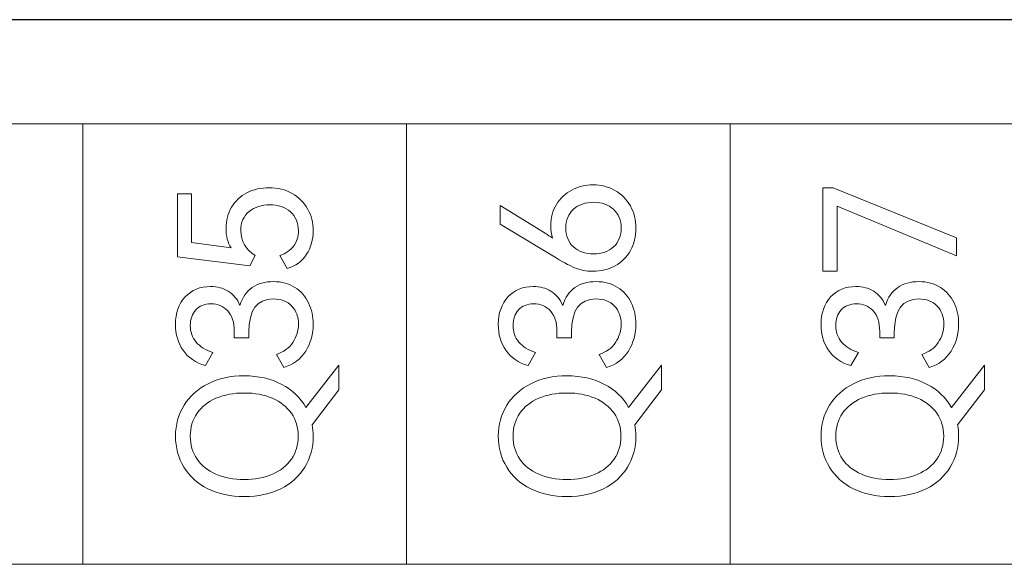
# Model space of a CAD drawing. Header units: millimetres. Extents: x 0 to 427, y 0 to 299.
# Tile 30 of 39: x 145 to 157, y 158 to 165. Entities that reach past the tile are written whole.
import ezdxf

# ---------------------------------------------------------------- set-up
doc = ezdxf.new("R2010")
doc.units = ezdxf.units.MM
doc.header["$LTSCALE"] = 23.1
doc.header["$MEASUREMENT"] = 0
doc.header["$PDSIZE"] = -5
doc.layers.add('IQC尺寸', color=3, linetype='Continuous', lineweight=18)
doc.layers.add('Layer0000', color=7, linetype='Continuous', lineweight=25)
doc.layers.add('layer 1', color=7, linetype='Continuous')
doc.dimstyles.new('+-0.05', dxfattribs={"dimtxt": 2, "dimasz": 2, "dimexe": 1.25, "dimexo": 0.625, "dimtad": 1, "dimdsep": 46, "dimtxsty": 'Standard', "dimcen": 1.5, "dimdle": 4, "dimadec": 0, "dimazin": 0, "dimtol": 1, "dimtp": 0.05, "dimtm": 0.05, "dimtfac": 1, "dimtmove": 0, "dimatfit": 3, "dimfxl": 1, "dimtolj": 1, "dimarcsym": 0})

# ---------------------------------------------------------------- blocks, each defined once
blk = doc.blocks.new('*D34')
at = {"layer": 'Defpoints', "color": 0}
for p in [(195.984, 164.078), (89.983, 110.187), (195.984, 90.968)]:
    blk.add_point(p, dxfattribs=at)
at = {"layer": 'IQC尺寸', "color": 0, "lineweight": -2}
for p, q in [((195.984, 163.453), (195.984, 89.718)), ((89.983, 109.562), (89.983, 89.718)), ((91.983, 90.968), (193.984, 90.968))]:
    blk.add_line(p, q, dxfattribs=at)
at = {"layer": 'IQC尺寸', "color": 0}
for points in [[(91.983, 91.301), (91.983, 90.635), (89.983, 90.968)], [(193.984, 90.635), (193.984, 91.301), (195.984, 90.968)]]:
    blk.add_solid(points, dxfattribs=at)
at = {"layer": 'IQC尺寸', "color": 0, "insert": (142.984, 92.623), "char_height": 2, "attachment_point": 5}
blk.add_mtext('\\A1;106%%p0.2', dxfattribs=at)

msp = doc.modelspace()

# ---------------------------------------------------------------- linework, layer by layer
at = {"layer": 'layer 1', "lineweight": 9}
for points, knots in [([(162.058, 163.87), (162.058, 163.87), (157.987, 163.87), (157.987, 163.87), (157.987, 163.87), (157.987, 163.87), (153.917, 163.87), (153.917, 163.87), (153.917, 163.87), (153.917, 163.87), (149.847, 163.87), (149.847, 163.87), (149.847, 163.87), (149.847, 163.87), (145.776, 163.87), (145.776, 163.87), (145.776, 163.87), (145.776, 163.87), (141.706, 163.87), (141.706, 163.87), (141.706, 163.87), (141.706, 163.87), (137.636, 163.87), (137.636, 163.87), (137.636, 163.87), (137.636, 163.87), (133.565, 163.87), (133.565, 163.87), (133.565, 163.87), (133.565, 163.87), (129.495, 163.87), (129.495, 163.87), (129.495, 163.87), (129.495, 163.87), (125.425, 163.87), (125.425, 163.87)], [0, 0, 0, 0, 0.111111, 0.111111, 0.111111, 0.111111, 0.222222, 0.222222, 0.222222, 0.222222, 0.333333, 0.333333, 0.333333, 0.333333, 0.444444, 0.444444, 0.444444, 0.444444, 0.555556, 0.555556, 0.555556, 0.555556, 0.666667, 0.666667, 0.666667, 0.666667, 0.777778, 0.777778, 0.777778, 0.777778, 0.888889, 0.888889, 0.888889, 0.888889, 1, 1, 1, 1]), ([(151.66, 162.588), (151.66, 162.687), (151.684, 162.776), (151.732, 162.854), (151.732, 162.854), (151.779, 162.932), (151.843, 162.992), (151.924, 163.036), (151.924, 163.036), (152.005, 163.08), (152.095, 163.101), (152.192, 163.101), (152.192, 163.101), (152.293, 163.101), (152.385, 163.078), (152.468, 163.031), (152.468, 163.031), (152.55, 162.985), (152.615, 162.92), (152.661, 162.837), (152.661, 162.837), (152.708, 162.753), (152.731, 162.66), (152.731, 162.558), (152.731, 162.558), (152.731, 162.452), (152.708, 162.358), (152.663, 162.276), (152.663, 162.276), (152.617, 162.193), (152.553, 162.129), (152.47, 162.083), (152.47, 162.083), (152.387, 162.037), (152.293, 162.014), (152.188, 162.014), (152.188, 162.014), (152.105, 162.014), (152.029, 162.029), (151.96, 162.059), (151.96, 162.059), (151.89, 162.089), (151.799, 162.138), (151.686, 162.207), (151.686, 162.207), (151.686, 162.207), (151.025, 162.608), (151.025, 162.608), (151.025, 162.608), (151.025, 162.608), (151.025, 162.84), (151.025, 162.84), (151.025, 162.84), (151.025, 162.84), (151.589, 162.494), (151.589, 162.494), (151.589, 162.494), (151.623, 162.472), (151.654, 162.451), (151.683, 162.43), (151.683, 162.43), (151.668, 162.477), (151.66, 162.53), (151.66, 162.588)], [0, 0, 0, 0, 0.0625, 0.0625, 0.0625, 0.0625, 0.125, 0.125, 0.125, 0.125, 0.1875, 0.1875, 0.1875, 0.1875, 0.25, 0.25, 0.25, 0.25, 0.3125, 0.3125, 0.3125, 0.3125, 0.375, 0.375, 0.375, 0.375, 0.4375, 0.4375, 0.4375, 0.4375, 0.5, 0.5, 0.5, 0.5, 0.5625, 0.5625, 0.5625, 0.5625, 0.625, 0.625, 0.625, 0.625, 0.6875, 0.6875, 0.6875, 0.6875, 0.75, 0.75, 0.75, 0.75, 0.8125, 0.8125, 0.8125, 0.8125, 0.875, 0.875, 0.875, 0.875, 0.9375, 0.9375, 0.9375, 0.9375, 1, 1, 1, 1]), ([(147.576, 162.553), (147.576, 162.653), (147.6, 162.741), (147.646, 162.819), (147.646, 162.819), (147.693, 162.897), (147.757, 162.958), (147.839, 163.001), (147.839, 163.001), (147.921, 163.043), (148.014, 163.065), (148.118, 163.065), (148.118, 163.065), (148.226, 163.065), (148.322, 163.041), (148.407, 162.994), (148.407, 162.994), (148.491, 162.946), (148.556, 162.881), (148.603, 162.799), (148.603, 162.799), (148.649, 162.716), (148.673, 162.624), (148.673, 162.524), (148.673, 162.524), (148.673, 162.412), (148.645, 162.313), (148.589, 162.227), (148.589, 162.227), (148.533, 162.14), (148.452, 162.08), (148.345, 162.047), (148.345, 162.047), (148.345, 162.047), (148.251, 162.212), (148.251, 162.212), (148.251, 162.212), (148.329, 162.239), (148.387, 162.279), (148.427, 162.332), (148.427, 162.332), (148.467, 162.385), (148.487, 162.449), (148.487, 162.524), (148.487, 162.524), (148.487, 162.624), (148.453, 162.704), (148.386, 162.762), (148.386, 162.762), (148.319, 162.82), (148.232, 162.849), (148.127, 162.849), (148.127, 162.849), (148.024, 162.849), (147.938, 162.821), (147.868, 162.765), (147.868, 162.765), (147.797, 162.71), (147.762, 162.629), (147.762, 162.524), (147.762, 162.524), (147.762, 162.391), (147.823, 162.287), (147.943, 162.212), (147.943, 162.212), (147.943, 162.212), (147.877, 162.081), (147.877, 162.081), (147.877, 162.081), (147.877, 162.081), (146.964, 162.196), (146.964, 162.196), (146.964, 162.196), (146.964, 162.196), (146.964, 162.989), (146.964, 162.989), (146.964, 162.989), (146.964, 162.989), (147.143, 162.989), (147.143, 162.989), (147.143, 162.989), (147.143, 162.989), (147.143, 162.374), (147.143, 162.374), (147.143, 162.374), (147.143, 162.374), (147.641, 162.308), (147.641, 162.308), (147.641, 162.308), (147.598, 162.375), (147.576, 162.457), (147.576, 162.553)], [0, 0, 0, 0, 0.043478, 0.043478, 0.043478, 0.043478, 0.086957, 0.086957, 0.086957, 0.086957, 0.130435, 0.130435, 0.130435, 0.130435, 0.173913, 0.173913, 0.173913, 0.173913, 0.217391, 0.217391, 0.217391, 0.217391, 0.26087, 0.26087, 0.26087, 0.26087, 0.304348, 0.304348, 0.304348, 0.304348, 0.347826, 0.347826, 0.347826, 0.347826, 0.391304, 0.391304, 0.391304, 0.391304, 0.434783, 0.434783, 0.434783, 0.434783, 0.478261, 0.478261, 0.478261, 0.478261, 0.521739, 0.521739, 0.521739, 0.521739, 0.565217, 0.565217, 0.565217, 0.565217, 0.608696, 0.608696, 0.608696, 0.608696, 0.652174, 0.652174, 0.652174, 0.652174, 0.695652, 0.695652, 0.695652, 0.695652, 0.73913, 0.73913, 0.73913, 0.73913, 0.782609, 0.782609, 0.782609, 0.782609, 0.826087, 0.826087, 0.826087, 0.826087, 0.869565, 0.869565, 0.869565, 0.869565, 0.913043, 0.913043, 0.913043, 0.913043, 0.956522, 0.956522, 0.956522, 0.956522, 1, 1, 1, 1]), ([(155.261, 162.831), (155.261, 162.831), (155.261, 162.017), (155.261, 162.017), (155.261, 162.017), (155.261, 162.017), (155.084, 162.017), (155.084, 162.017), (155.084, 162.017), (155.084, 162.017), (155.084, 163.062), (155.084, 163.062), (155.084, 163.062), (155.084, 163.062), (155.21, 163.062), (155.21, 163.062), (155.21, 163.062), (155.21, 163.062), (156.765, 162.434), (156.765, 162.434), (156.765, 162.434), (156.765, 162.434), (156.765, 162.209), (156.765, 162.209), (156.765, 162.209), (156.765, 162.209), (155.261, 162.831), (155.261, 162.831)], [0, 0, 0, 0, 0.142857, 0.142857, 0.142857, 0.142857, 0.285714, 0.285714, 0.285714, 0.285714, 0.428571, 0.428571, 0.428571, 0.428571, 0.571429, 0.571429, 0.571429, 0.571429, 0.714286, 0.714286, 0.714286, 0.714286, 0.857143, 0.857143, 0.857143, 0.857143, 1, 1, 1, 1]), ([(152.546, 162.558), (152.546, 162.656), (152.514, 162.734), (152.449, 162.793), (152.449, 162.793), (152.385, 162.852), (152.302, 162.881), (152.199, 162.881), (152.199, 162.881), (152.095, 162.881), (152.011, 162.852), (151.946, 162.794), (151.946, 162.794), (151.881, 162.736), (151.849, 162.657), (151.849, 162.558), (151.849, 162.558), (151.849, 162.459), (151.881, 162.379), (151.946, 162.321), (151.946, 162.321), (152.011, 162.262), (152.095, 162.232), (152.199, 162.232), (152.199, 162.232), (152.303, 162.232), (152.387, 162.262), (152.45, 162.321), (152.45, 162.321), (152.514, 162.379), (152.546, 162.459), (152.546, 162.558)], [0, 0, 0, 0, 0.125, 0.125, 0.125, 0.125, 0.25, 0.25, 0.25, 0.25, 0.375, 0.375, 0.375, 0.375, 0.5, 0.5, 0.5, 0.5, 0.625, 0.625, 0.625, 0.625, 0.75, 0.75, 0.75, 0.75, 0.875, 0.875, 0.875, 0.875, 1, 1, 1, 1]), ([(147.751, 161.584), (147.783, 161.684), (147.835, 161.76), (147.907, 161.809), (147.907, 161.809), (147.979, 161.859), (148.067, 161.884), (148.173, 161.884), (148.173, 161.884), (148.277, 161.884), (148.366, 161.86), (148.442, 161.811), (148.442, 161.811), (148.518, 161.762), (148.575, 161.697), (148.614, 161.616), (148.614, 161.616), (148.653, 161.535), (148.673, 161.446), (148.673, 161.35), (148.673, 161.35), (148.673, 161.227), (148.641, 161.115), (148.579, 161.011), (148.579, 161.011), (148.516, 160.908), (148.424, 160.839), (148.303, 160.804), (148.303, 160.804), (148.303, 160.804), (148.209, 160.969), (148.209, 160.969), (148.209, 160.969), (148.301, 160.998), (148.37, 161.048), (148.417, 161.119), (148.417, 161.119), (148.464, 161.19), (148.487, 161.267), (148.487, 161.35), (148.487, 161.35), (148.487, 161.44), (148.459, 161.515), (148.403, 161.576), (148.403, 161.576), (148.347, 161.636), (148.27, 161.666), (148.17, 161.666), (148.17, 161.666), (147.966, 161.666), (147.863, 161.526), (147.863, 161.247), (147.863, 161.247), (147.863, 161.247), (147.863, 161.175), (147.863, 161.175), (147.863, 161.175), (147.863, 161.175), (147.68, 161.178), (147.68, 161.178), (147.68, 161.178), (147.68, 161.178), (147.68, 161.258), (147.68, 161.258), (147.68, 161.258), (147.68, 161.371), (147.652, 161.457), (147.597, 161.516), (147.597, 161.516), (147.542, 161.575), (147.472, 161.604), (147.386, 161.604), (147.386, 161.604), (147.305, 161.604), (147.242, 161.579), (147.196, 161.529), (147.196, 161.529), (147.15, 161.478), (147.127, 161.413), (147.127, 161.334), (147.127, 161.334), (147.127, 161.251), (147.151, 161.181), (147.2, 161.124), (147.2, 161.124), (147.249, 161.066), (147.32, 161.023), (147.411, 160.992), (147.411, 160.992), (147.411, 160.992), (147.317, 160.827), (147.317, 160.827), (147.317, 160.827), (147.194, 160.864), (147.1, 160.928), (147.036, 161.021), (147.036, 161.021), (146.973, 161.113), (146.941, 161.221), (146.941, 161.345), (146.941, 161.345), (146.941, 161.489), (146.982, 161.604), (147.063, 161.691), (147.063, 161.691), (147.144, 161.779), (147.25, 161.822), (147.382, 161.822), (147.382, 161.822), (147.466, 161.822), (147.54, 161.803), (147.604, 161.764), (147.604, 161.764), (147.668, 161.725), (147.717, 161.665), (147.751, 161.584)], [0, 0, 0, 0, 0.034483, 0.034483, 0.034483, 0.034483, 0.068966, 0.068966, 0.068966, 0.068966, 0.103448, 0.103448, 0.103448, 0.103448, 0.137931, 0.137931, 0.137931, 0.137931, 0.172414, 0.172414, 0.172414, 0.172414, 0.206897, 0.206897, 0.206897, 0.206897, 0.241379, 0.241379, 0.241379, 0.241379, 0.275862, 0.275862, 0.275862, 0.275862, 0.310345, 0.310345, 0.310345, 0.310345, 0.344828, 0.344828, 0.344828, 0.344828, 0.37931, 0.37931, 0.37931, 0.37931, 0.413793, 0.413793, 0.413793, 0.413793, 0.448276, 0.448276, 0.448276, 0.448276, 0.482759, 0.482759, 0.482759, 0.482759, 0.517241, 0.517241, 0.517241, 0.517241, 0.551724, 0.551724, 0.551724, 0.551724, 0.586207, 0.586207, 0.586207, 0.586207, 0.62069, 0.62069, 0.62069, 0.62069, 0.655172, 0.655172, 0.655172, 0.655172, 0.689655, 0.689655, 0.689655, 0.689655, 0.724138, 0.724138, 0.724138, 0.724138, 0.758621, 0.758621, 0.758621, 0.758621, 0.793103, 0.793103, 0.793103, 0.793103, 0.827586, 0.827586, 0.827586, 0.827586, 0.862069, 0.862069, 0.862069, 0.862069, 0.896552, 0.896552, 0.896552, 0.896552, 0.931034, 0.931034, 0.931034, 0.931034, 0.965517, 0.965517, 0.965517, 0.965517, 1, 1, 1, 1]), ([(151.81, 161.584), (151.842, 161.684), (151.894, 161.76), (151.965, 161.809), (151.965, 161.809), (152.037, 161.859), (152.126, 161.884), (152.231, 161.884), (152.231, 161.884), (152.335, 161.884), (152.425, 161.86), (152.501, 161.811), (152.501, 161.811), (152.577, 161.762), (152.634, 161.697), (152.673, 161.616), (152.673, 161.616), (152.712, 161.535), (152.731, 161.446), (152.731, 161.35), (152.731, 161.35), (152.731, 161.227), (152.7, 161.115), (152.637, 161.011), (152.637, 161.011), (152.575, 160.908), (152.483, 160.839), (152.362, 160.804), (152.362, 160.804), (152.362, 160.804), (152.268, 160.969), (152.268, 160.969), (152.268, 160.969), (152.36, 160.998), (152.429, 161.048), (152.476, 161.119), (152.476, 161.119), (152.522, 161.19), (152.546, 161.267), (152.546, 161.35), (152.546, 161.35), (152.546, 161.44), (152.518, 161.515), (152.462, 161.576), (152.462, 161.576), (152.406, 161.636), (152.329, 161.666), (152.229, 161.666), (152.229, 161.666), (152.024, 161.666), (151.922, 161.526), (151.922, 161.247), (151.922, 161.247), (151.922, 161.247), (151.922, 161.175), (151.922, 161.175), (151.922, 161.175), (151.922, 161.175), (151.738, 161.178), (151.738, 161.178), (151.738, 161.178), (151.738, 161.178), (151.738, 161.258), (151.738, 161.258), (151.738, 161.258), (151.738, 161.371), (151.711, 161.457), (151.656, 161.516), (151.656, 161.516), (151.601, 161.575), (151.531, 161.604), (151.445, 161.604), (151.445, 161.604), (151.364, 161.604), (151.3, 161.579), (151.255, 161.529), (151.255, 161.529), (151.209, 161.478), (151.186, 161.413), (151.186, 161.334), (151.186, 161.334), (151.186, 161.251), (151.21, 161.181), (151.259, 161.124), (151.259, 161.124), (151.308, 161.066), (151.378, 161.023), (151.47, 160.992), (151.47, 160.992), (151.47, 160.992), (151.376, 160.827), (151.376, 160.827), (151.376, 160.827), (151.252, 160.864), (151.159, 160.928), (151.095, 161.021), (151.095, 161.021), (151.032, 161.113), (151, 161.221), (151, 161.345), (151, 161.345), (151, 161.489), (151.041, 161.604), (151.122, 161.691), (151.122, 161.691), (151.203, 161.779), (151.309, 161.822), (151.44, 161.822), (151.44, 161.822), (151.524, 161.822), (151.599, 161.803), (151.663, 161.764), (151.663, 161.764), (151.727, 161.725), (151.776, 161.665), (151.81, 161.584)], [0, 0, 0, 0, 0.034483, 0.034483, 0.034483, 0.034483, 0.068966, 0.068966, 0.068966, 0.068966, 0.103448, 0.103448, 0.103448, 0.103448, 0.137931, 0.137931, 0.137931, 0.137931, 0.172414, 0.172414, 0.172414, 0.172414, 0.206897, 0.206897, 0.206897, 0.206897, 0.241379, 0.241379, 0.241379, 0.241379, 0.275862, 0.275862, 0.275862, 0.275862, 0.310345, 0.310345, 0.310345, 0.310345, 0.344828, 0.344828, 0.344828, 0.344828, 0.37931, 0.37931, 0.37931, 0.37931, 0.413793, 0.413793, 0.413793, 0.413793, 0.448276, 0.448276, 0.448276, 0.448276, 0.482759, 0.482759, 0.482759, 0.482759, 0.517241, 0.517241, 0.517241, 0.517241, 0.551724, 0.551724, 0.551724, 0.551724, 0.586207, 0.586207, 0.586207, 0.586207, 0.62069, 0.62069, 0.62069, 0.62069, 0.655172, 0.655172, 0.655172, 0.655172, 0.689655, 0.689655, 0.689655, 0.689655, 0.724138, 0.724138, 0.724138, 0.724138, 0.758621, 0.758621, 0.758621, 0.758621, 0.793103, 0.793103, 0.793103, 0.793103, 0.827586, 0.827586, 0.827586, 0.827586, 0.862069, 0.862069, 0.862069, 0.862069, 0.896552, 0.896552, 0.896552, 0.896552, 0.931034, 0.931034, 0.931034, 0.931034, 0.965517, 0.965517, 0.965517, 0.965517, 1, 1, 1, 1]), ([(155.868, 161.584), (155.9, 161.684), (155.952, 161.76), (156.024, 161.809), (156.024, 161.809), (156.096, 161.859), (156.185, 161.884), (156.29, 161.884), (156.29, 161.884), (156.394, 161.884), (156.484, 161.86), (156.56, 161.811), (156.56, 161.811), (156.635, 161.762), (156.693, 161.697), (156.732, 161.616), (156.732, 161.616), (156.771, 161.535), (156.79, 161.446), (156.79, 161.35), (156.79, 161.35), (156.79, 161.227), (156.759, 161.115), (156.696, 161.011), (156.696, 161.011), (156.633, 160.908), (156.542, 160.839), (156.421, 160.804), (156.421, 160.804), (156.421, 160.804), (156.327, 160.969), (156.327, 160.969), (156.327, 160.969), (156.419, 160.998), (156.488, 161.048), (156.534, 161.119), (156.534, 161.119), (156.581, 161.19), (156.604, 161.267), (156.604, 161.35), (156.604, 161.35), (156.604, 161.44), (156.577, 161.515), (156.521, 161.576), (156.521, 161.576), (156.465, 161.636), (156.387, 161.666), (156.288, 161.666), (156.288, 161.666), (156.083, 161.666), (155.981, 161.526), (155.981, 161.247), (155.981, 161.247), (155.981, 161.247), (155.981, 161.175), (155.981, 161.175), (155.981, 161.175), (155.981, 161.175), (155.797, 161.178), (155.797, 161.178), (155.797, 161.178), (155.797, 161.178), (155.797, 161.258), (155.797, 161.258), (155.797, 161.258), (155.797, 161.371), (155.77, 161.457), (155.715, 161.516), (155.715, 161.516), (155.66, 161.575), (155.589, 161.604), (155.504, 161.604), (155.504, 161.604), (155.423, 161.604), (155.359, 161.579), (155.313, 161.529), (155.313, 161.529), (155.268, 161.478), (155.245, 161.413), (155.245, 161.334), (155.245, 161.334), (155.245, 161.251), (155.269, 161.181), (155.318, 161.124), (155.318, 161.124), (155.367, 161.066), (155.437, 161.023), (155.529, 160.992), (155.529, 160.992), (155.529, 160.992), (155.435, 160.827), (155.435, 160.827), (155.435, 160.827), (155.311, 160.864), (155.217, 160.928), (155.154, 161.021), (155.154, 161.021), (155.091, 161.113), (155.059, 161.221), (155.059, 161.345), (155.059, 161.345), (155.059, 161.489), (155.099, 161.604), (155.18, 161.691), (155.18, 161.691), (155.261, 161.779), (155.368, 161.822), (155.499, 161.822), (155.499, 161.822), (155.583, 161.822), (155.657, 161.803), (155.722, 161.764), (155.722, 161.764), (155.786, 161.725), (155.835, 161.665), (155.868, 161.584)], [0, 0, 0, 0, 0.034483, 0.034483, 0.034483, 0.034483, 0.068966, 0.068966, 0.068966, 0.068966, 0.103448, 0.103448, 0.103448, 0.103448, 0.137931, 0.137931, 0.137931, 0.137931, 0.172414, 0.172414, 0.172414, 0.172414, 0.206897, 0.206897, 0.206897, 0.206897, 0.241379, 0.241379, 0.241379, 0.241379, 0.275862, 0.275862, 0.275862, 0.275862, 0.310345, 0.310345, 0.310345, 0.310345, 0.344828, 0.344828, 0.344828, 0.344828, 0.37931, 0.37931, 0.37931, 0.37931, 0.413793, 0.413793, 0.413793, 0.413793, 0.448276, 0.448276, 0.448276, 0.448276, 0.482759, 0.482759, 0.482759, 0.482759, 0.517241, 0.517241, 0.517241, 0.517241, 0.551724, 0.551724, 0.551724, 0.551724, 0.586207, 0.586207, 0.586207, 0.586207, 0.62069, 0.62069, 0.62069, 0.62069, 0.655172, 0.655172, 0.655172, 0.655172, 0.689655, 0.689655, 0.689655, 0.689655, 0.724138, 0.724138, 0.724138, 0.724138, 0.758621, 0.758621, 0.758621, 0.758621, 0.793103, 0.793103, 0.793103, 0.793103, 0.827586, 0.827586, 0.827586, 0.827586, 0.862069, 0.862069, 0.862069, 0.862069, 0.896552, 0.896552, 0.896552, 0.896552, 0.931034, 0.931034, 0.931034, 0.931034, 0.965517, 0.965517, 0.965517, 0.965517, 1, 1, 1, 1]), ([(148.996, 160.832), (148.996, 160.832), (148.996, 160.524), (148.996, 160.524), (148.996, 160.524), (148.996, 160.524), (148.659, 160.084), (148.659, 160.084), (148.659, 160.084), (148.668, 160.037), (148.673, 159.989), (148.673, 159.94), (148.673, 159.94), (148.673, 159.796), (148.637, 159.666), (148.567, 159.551), (148.567, 159.551), (148.497, 159.436), (148.396, 159.345), (148.264, 159.279), (148.264, 159.279), (148.133, 159.214), (147.98, 159.181), (147.806, 159.181), (147.806, 159.181), (147.633, 159.181), (147.481, 159.214), (147.349, 159.279), (147.349, 159.279), (147.218, 159.345), (147.117, 159.436), (147.047, 159.551), (147.047, 159.551), (146.976, 159.666), (146.941, 159.796), (146.941, 159.94), (146.941, 159.94), (146.941, 160.083), (146.977, 160.213), (147.048, 160.328), (147.048, 160.328), (147.119, 160.444), (147.22, 160.534), (147.351, 160.6), (147.351, 160.6), (147.481, 160.666), (147.633, 160.699), (147.806, 160.699), (147.806, 160.699), (147.986, 160.699), (148.143, 160.663), (148.277, 160.592), (148.277, 160.592), (148.411, 160.521), (148.512, 160.424), (148.581, 160.302), (148.581, 160.302), (148.581, 160.302), (148.996, 160.832), (148.996, 160.832)], [0, 0, 0, 0, 0.066667, 0.066667, 0.066667, 0.066667, 0.133333, 0.133333, 0.133333, 0.133333, 0.2, 0.2, 0.2, 0.2, 0.266667, 0.266667, 0.266667, 0.266667, 0.333333, 0.333333, 0.333333, 0.333333, 0.4, 0.4, 0.4, 0.4, 0.466667, 0.466667, 0.466667, 0.466667, 0.533333, 0.533333, 0.533333, 0.533333, 0.6, 0.6, 0.6, 0.6, 0.666667, 0.666667, 0.666667, 0.666667, 0.733333, 0.733333, 0.733333, 0.733333, 0.8, 0.8, 0.8, 0.8, 0.866667, 0.866667, 0.866667, 0.866667, 0.933333, 0.933333, 0.933333, 0.933333, 1, 1, 1, 1]), ([(153.055, 160.832), (153.055, 160.832), (153.055, 160.524), (153.055, 160.524), (153.055, 160.524), (153.055, 160.524), (152.718, 160.084), (152.718, 160.084), (152.718, 160.084), (152.727, 160.037), (152.731, 159.989), (152.731, 159.94), (152.731, 159.94), (152.731, 159.796), (152.696, 159.666), (152.626, 159.551), (152.626, 159.551), (152.556, 159.436), (152.455, 159.345), (152.323, 159.279), (152.323, 159.279), (152.192, 159.214), (152.039, 159.181), (151.865, 159.181), (151.865, 159.181), (151.692, 159.181), (151.54, 159.214), (151.408, 159.279), (151.408, 159.279), (151.277, 159.345), (151.176, 159.436), (151.106, 159.551), (151.106, 159.551), (151.035, 159.666), (151, 159.796), (151, 159.94), (151, 159.94), (151, 160.083), (151.036, 160.213), (151.107, 160.328), (151.107, 160.328), (151.178, 160.444), (151.279, 160.534), (151.409, 160.6), (151.409, 160.6), (151.54, 160.666), (151.692, 160.699), (151.865, 160.699), (151.865, 160.699), (152.045, 160.699), (152.202, 160.663), (152.336, 160.592), (152.336, 160.592), (152.47, 160.521), (152.571, 160.424), (152.64, 160.302), (152.64, 160.302), (152.64, 160.302), (153.055, 160.832), (153.055, 160.832)], [0, 0, 0, 0, 0.066667, 0.066667, 0.066667, 0.066667, 0.133333, 0.133333, 0.133333, 0.133333, 0.2, 0.2, 0.2, 0.2, 0.266667, 0.266667, 0.266667, 0.266667, 0.333333, 0.333333, 0.333333, 0.333333, 0.4, 0.4, 0.4, 0.4, 0.466667, 0.466667, 0.466667, 0.466667, 0.533333, 0.533333, 0.533333, 0.533333, 0.6, 0.6, 0.6, 0.6, 0.666667, 0.666667, 0.666667, 0.666667, 0.733333, 0.733333, 0.733333, 0.733333, 0.8, 0.8, 0.8, 0.8, 0.866667, 0.866667, 0.866667, 0.866667, 0.933333, 0.933333, 0.933333, 0.933333, 1, 1, 1, 1]), ([(157.114, 160.832), (157.114, 160.832), (157.114, 160.524), (157.114, 160.524), (157.114, 160.524), (157.114, 160.524), (156.776, 160.084), (156.776, 160.084), (156.776, 160.084), (156.786, 160.037), (156.79, 159.989), (156.79, 159.94), (156.79, 159.94), (156.79, 159.796), (156.755, 159.666), (156.685, 159.551), (156.685, 159.551), (156.614, 159.436), (156.513, 159.345), (156.382, 159.279), (156.382, 159.279), (156.251, 159.214), (156.098, 159.181), (155.923, 159.181), (155.923, 159.181), (155.751, 159.181), (155.599, 159.214), (155.467, 159.279), (155.467, 159.279), (155.336, 159.345), (155.235, 159.436), (155.164, 159.551), (155.164, 159.551), (155.094, 159.666), (155.059, 159.796), (155.059, 159.94), (155.059, 159.94), (155.059, 160.083), (155.094, 160.213), (155.166, 160.328), (155.166, 160.328), (155.237, 160.444), (155.337, 160.534), (155.468, 160.6), (155.468, 160.6), (155.599, 160.666), (155.751, 160.699), (155.923, 160.699), (155.923, 160.699), (156.104, 160.699), (156.261, 160.663), (156.395, 160.592), (156.395, 160.592), (156.528, 160.521), (156.63, 160.424), (156.698, 160.302), (156.698, 160.302), (156.698, 160.302), (157.114, 160.832), (157.114, 160.832)], [0, 0, 0, 0, 0.066667, 0.066667, 0.066667, 0.066667, 0.133333, 0.133333, 0.133333, 0.133333, 0.2, 0.2, 0.2, 0.2, 0.266667, 0.266667, 0.266667, 0.266667, 0.333333, 0.333333, 0.333333, 0.333333, 0.4, 0.4, 0.4, 0.4, 0.466667, 0.466667, 0.466667, 0.466667, 0.533333, 0.533333, 0.533333, 0.533333, 0.6, 0.6, 0.6, 0.6, 0.666667, 0.666667, 0.666667, 0.666667, 0.733333, 0.733333, 0.733333, 0.733333, 0.8, 0.8, 0.8, 0.8, 0.866667, 0.866667, 0.866667, 0.866667, 0.933333, 0.933333, 0.933333, 0.933333, 1, 1, 1, 1]), ([(147.806, 159.396), (147.939, 159.396), (148.056, 159.418), (148.159, 159.462), (148.159, 159.462), (148.261, 159.505), (148.341, 159.568), (148.399, 159.651), (148.399, 159.651), (148.456, 159.733), (148.485, 159.83), (148.485, 159.94), (148.485, 159.94), (148.485, 160.05), (148.456, 160.146), (148.399, 160.228), (148.399, 160.228), (148.341, 160.309), (148.261, 160.372), (148.159, 160.417), (148.159, 160.417), (148.056, 160.461), (147.939, 160.483), (147.806, 160.483), (147.806, 160.483), (147.671, 160.483), (147.553, 160.461), (147.45, 160.417), (147.45, 160.417), (147.348, 160.372), (147.268, 160.309), (147.212, 160.228), (147.212, 160.228), (147.155, 160.146), (147.127, 160.05), (147.127, 159.94), (147.127, 159.94), (147.127, 159.83), (147.155, 159.734), (147.212, 159.652), (147.212, 159.652), (147.268, 159.57), (147.348, 159.507), (147.45, 159.463), (147.45, 159.463), (147.553, 159.418), (147.671, 159.396), (147.806, 159.396)], [0, 0, 0, 0, 0.083333, 0.083333, 0.083333, 0.083333, 0.166667, 0.166667, 0.166667, 0.166667, 0.25, 0.25, 0.25, 0.25, 0.333333, 0.333333, 0.333333, 0.333333, 0.416667, 0.416667, 0.416667, 0.416667, 0.5, 0.5, 0.5, 0.5, 0.583333, 0.583333, 0.583333, 0.583333, 0.666667, 0.666667, 0.666667, 0.666667, 0.75, 0.75, 0.75, 0.75, 0.833333, 0.833333, 0.833333, 0.833333, 0.916667, 0.916667, 0.916667, 0.916667, 1, 1, 1, 1]), ([(151.865, 159.396), (151.998, 159.396), (152.115, 159.418), (152.218, 159.462), (152.218, 159.462), (152.32, 159.505), (152.4, 159.568), (152.457, 159.651), (152.457, 159.651), (152.515, 159.733), (152.543, 159.83), (152.543, 159.94), (152.543, 159.94), (152.543, 160.05), (152.515, 160.146), (152.457, 160.228), (152.457, 160.228), (152.4, 160.309), (152.32, 160.372), (152.218, 160.417), (152.218, 160.417), (152.115, 160.461), (151.998, 160.483), (151.865, 160.483), (151.865, 160.483), (151.73, 160.483), (151.612, 160.461), (151.509, 160.417), (151.509, 160.417), (151.407, 160.372), (151.327, 160.309), (151.271, 160.228), (151.271, 160.228), (151.214, 160.146), (151.186, 160.05), (151.186, 159.94), (151.186, 159.94), (151.186, 159.83), (151.214, 159.734), (151.271, 159.652), (151.271, 159.652), (151.327, 159.57), (151.407, 159.507), (151.509, 159.463), (151.509, 159.463), (151.612, 159.418), (151.73, 159.396), (151.865, 159.396)], [0, 0, 0, 0, 0.083333, 0.083333, 0.083333, 0.083333, 0.166667, 0.166667, 0.166667, 0.166667, 0.25, 0.25, 0.25, 0.25, 0.333333, 0.333333, 0.333333, 0.333333, 0.416667, 0.416667, 0.416667, 0.416667, 0.5, 0.5, 0.5, 0.5, 0.583333, 0.583333, 0.583333, 0.583333, 0.666667, 0.666667, 0.666667, 0.666667, 0.75, 0.75, 0.75, 0.75, 0.833333, 0.833333, 0.833333, 0.833333, 0.916667, 0.916667, 0.916667, 0.916667, 1, 1, 1, 1]), ([(155.923, 159.396), (156.056, 159.396), (156.174, 159.418), (156.277, 159.462), (156.277, 159.462), (156.379, 159.505), (156.459, 159.568), (156.516, 159.651), (156.516, 159.651), (156.573, 159.733), (156.602, 159.83), (156.602, 159.94), (156.602, 159.94), (156.602, 160.05), (156.573, 160.146), (156.516, 160.228), (156.516, 160.228), (156.459, 160.309), (156.379, 160.372), (156.277, 160.417), (156.277, 160.417), (156.174, 160.461), (156.056, 160.483), (155.923, 160.483), (155.923, 160.483), (155.789, 160.483), (155.67, 160.461), (155.568, 160.417), (155.568, 160.417), (155.466, 160.372), (155.386, 160.309), (155.329, 160.228), (155.329, 160.228), (155.273, 160.146), (155.245, 160.05), (155.245, 159.94), (155.245, 159.94), (155.245, 159.83), (155.273, 159.734), (155.329, 159.652), (155.329, 159.652), (155.386, 159.57), (155.466, 159.507), (155.568, 159.463), (155.568, 159.463), (155.67, 159.418), (155.789, 159.396), (155.923, 159.396)], [0, 0, 0, 0, 0.083333, 0.083333, 0.083333, 0.083333, 0.166667, 0.166667, 0.166667, 0.166667, 0.25, 0.25, 0.25, 0.25, 0.333333, 0.333333, 0.333333, 0.333333, 0.416667, 0.416667, 0.416667, 0.416667, 0.5, 0.5, 0.5, 0.5, 0.583333, 0.583333, 0.583333, 0.583333, 0.666667, 0.666667, 0.666667, 0.666667, 0.75, 0.75, 0.75, 0.75, 0.833333, 0.833333, 0.833333, 0.833333, 0.916667, 0.916667, 0.916667, 0.916667, 1, 1, 1, 1]), ([(162.058, 158.329), (162.058, 158.329), (157.987, 158.329), (157.987, 158.329), (157.987, 158.329), (157.987, 158.329), (153.917, 158.329), (153.917, 158.329), (153.917, 158.329), (153.917, 158.329), (149.847, 158.329), (149.847, 158.329), (149.847, 158.329), (149.847, 158.329), (145.776, 158.329), (145.776, 158.329), (145.776, 158.329), (145.776, 158.329), (141.706, 158.329), (141.706, 158.329), (141.706, 158.329), (141.706, 158.329), (137.636, 158.329), (137.636, 158.329), (137.636, 158.329), (137.636, 158.329), (133.565, 158.329), (133.565, 158.329), (133.565, 158.329), (133.565, 158.329), (129.495, 158.329), (129.495, 158.329), (129.495, 158.329), (129.495, 158.329), (125.425, 158.329), (125.425, 158.329)], [0, 0, 0, 0, 0.111111, 0.111111, 0.111111, 0.111111, 0.222222, 0.222222, 0.222222, 0.222222, 0.333333, 0.333333, 0.333333, 0.333333, 0.444444, 0.444444, 0.444444, 0.444444, 0.555556, 0.555556, 0.555556, 0.555556, 0.666667, 0.666667, 0.666667, 0.666667, 0.777778, 0.777778, 0.777778, 0.777778, 0.888889, 0.888889, 0.888889, 0.888889, 1, 1, 1, 1])]:
    msp.add_open_spline(points, degree=3, knots=knots, dxfattribs=at)
for points in [[(145.776, 158.329), (145.776, 158.329), (145.776, 163.87), (145.776, 163.87)], [(149.847, 158.329), (149.847, 158.329), (149.847, 163.87), (149.847, 163.87)], [(153.917, 158.329), (153.917, 158.329), (153.917, 163.87), (153.917, 163.87)]]:
    msp.add_open_spline(points, degree=3, dxfattribs=at)
at = {"layer": 'Layer0000', "color": 7, "linetype": 'Continuous', "lineweight": 25}
msp.add_line((189.711, 165.178), (120.664, 165.178), dxfattribs=at)

# ---------------------------------------------------------------- dimensions: what is measured, and where the dimension line sits
at = {"layer": 'IQC尺寸'}
dim = msp.add_linear_dim(base=(195.984, 90.968), p1=(89.983, 110.187), p2=(195.984, 164.078), text='<>%%p0.2', dimstyle='+-0.05', override={"dimgap": 0.625, "dimtad": 1, "dimjust": 0, "dimdec": 1, "dimlfac": 1, "dimpost": '<>', "dimse1": 0, "dimse2": 0, "dimsd1": 0, "dimsd2": 0, "dimtol": 0, "dimlim": 0, "dimtofl": 1, "dimtvp": 0.1, "dimarcsym": 1}, dxfattribs=at)
dim.commit()
dim.dimension.update_dxf_attribs({"geometry": '*D34', "text_midpoint": (142.984, 92.623)})

doc.saveas('drawing.dxf')
